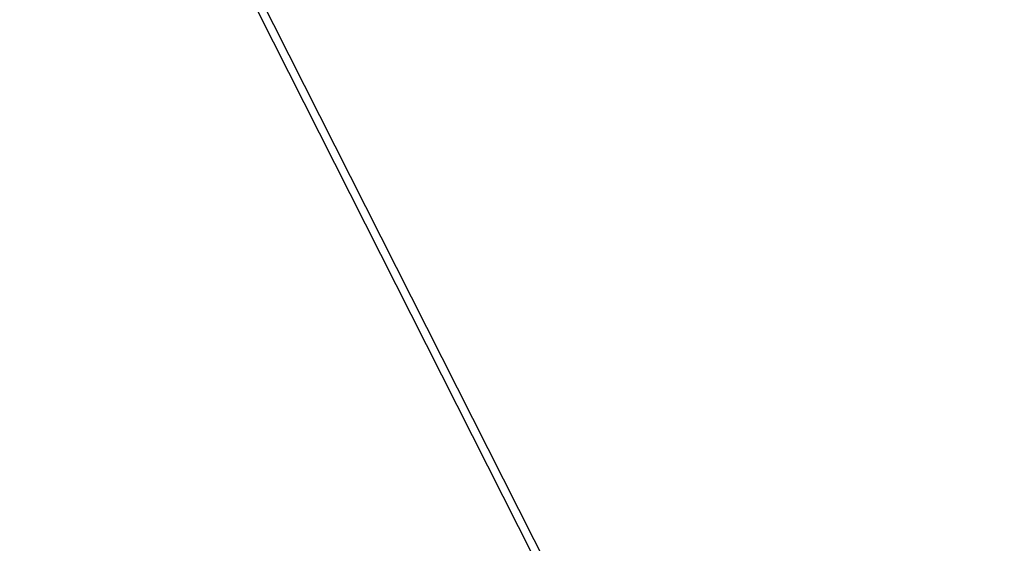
# Model space of a CAD drawing. Header units: centimetres. Extents: x -30.2 to 30.2, y -8.4 to 52.9.
# Tile 151 of 256: x 27.9522 to 28.0029, y -5.6516 to -5.6246. Entities that reach past the tile are written whole.
import ezdxf

# ---------------------------------------------------------------- set-up
doc = ezdxf.new("R2010")
doc.units = ezdxf.units.CM
doc.layers.add('RC462304_Scharnier', color=7, linetype='Continuous', true_color=0x8fe157)

msp = doc.modelspace()

# ---------------------------------------------------------------- meshes
at = {"layer": 'RC462304_Scharnier', "color": 194, "true_color": 0x551cb1}
mesh = msp.add_polyface(dxfattribs=at)
corners = [(28.002941, -5.70858, 22.882084), (27.732183, -5.889494, 22.882034), (27.55127, -6.160251, 22.881958), (27.986294, -5.668383, 22.860764), (27.984213, -5.663352, 22.834097), (27.697578, -5.854875, 22.834044), (27.701424, -5.858727, 22.86071), (27.506054, -6.141509, 22.833963), (27.992537, -5.683459, 22.876759), (27.712959, -5.870267, 22.876707), (27.511078, -6.143598, 22.86063), (27.52615, -6.149845, 22.876629), (27.984213, -5.663237, 22.799479), (27.697578, -5.85476, 22.7995), (27.614794, -5.690998, 22.799503), (27.423271, -5.977632, 22.799425), (27.901428, -5.499475, 22.799482), (27.372383, -5.357702, 22.799492), (27.55127, -6.159307, 19.506865), (27.732183, -5.88855, 19.506939), (28.002941, -5.707636, 19.50699), (27.986294, -5.667451, 19.528334), (27.701424, -5.857795, 19.528282), (27.697578, -5.853958, 19.554949), (27.984213, -5.662435, 19.555002), (27.506054, -6.140592, 19.554869), (27.992537, -5.682518, 19.512331), (27.712959, -5.869326, 19.512278), (27.52615, -6.148904, 19.512199), (27.511078, -6.142666, 19.528202), (27.697578, -5.853862, 19.589493), (27.984213, -5.66234, 19.589622), (27.423271, -5.976735, 19.5895), (27.614794, -5.6901, 19.589581), (27.901428, -5.498577, 19.58971), (27.372383, -5.356805, 19.589779)]
mesh.append_faces([[corners[k] for k in face] for face in [(0, 1, 2), (3, 4, 5), (5, 6, 3), (6, 5, 7), (8, 3, 6), (6, 9, 8), (0, 8, 9), (9, 1, 0), (9, 6, 10), (10, 11, 9), (1, 9, 11), (11, 2, 1), (5, 4, 12), (12, 13, 5), (7, 5, 13), (13, 14, 15), (12, 16, 14), (14, 13, 12), (17, 14, 16), (18, 19, 20), (21, 22, 23), (23, 24, 21), (25, 23, 22), (26, 27, 22), (22, 21, 26), (20, 19, 27), (27, 26, 20), (27, 28, 29), (29, 22, 27), (19, 18, 28), (28, 27, 19), (23, 30, 31), (31, 24, 23), (30, 23, 25), (32, 33, 30), (31, 30, 33), (33, 34, 31), (34, 33, 35)]], dxfattribs={"vtx2": -1, "color": 194})

doc.saveas('drawing.dxf')
